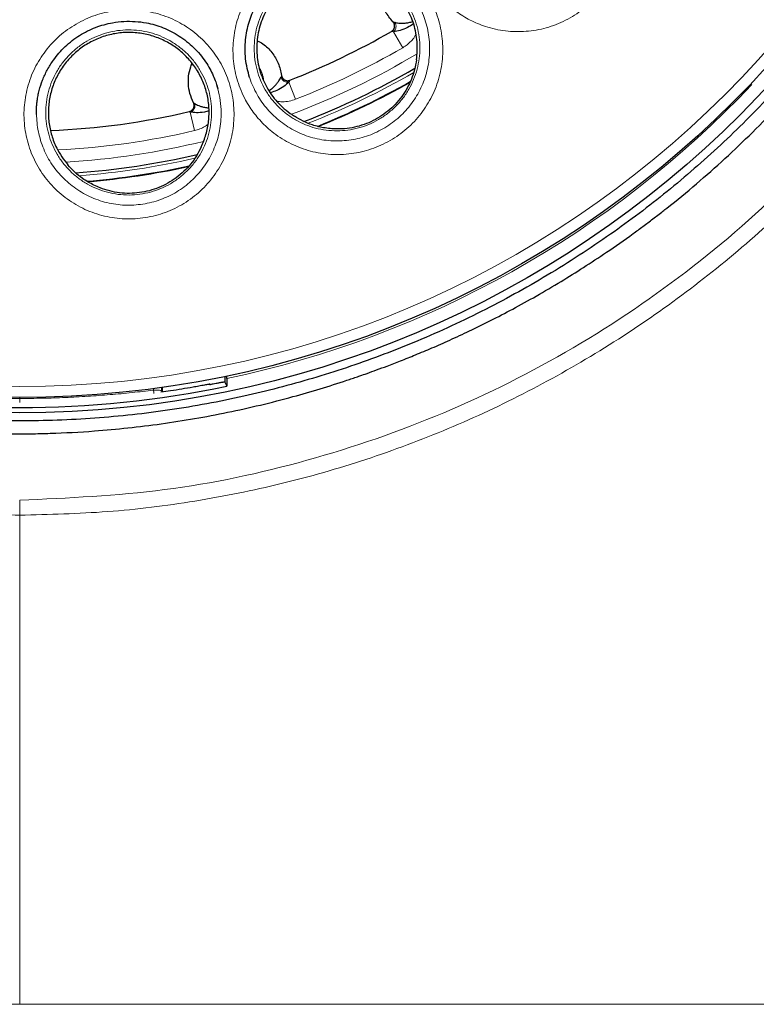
# Model space of a CAD drawing. Header units: millimetres. Extents: x 8 to 1329, y 12 to 1074.
# Tile 79 of 256: x 511 to 523, y 923 to 939. Entities that reach past the tile are written whole.
import ezdxf

# ---------------------------------------------------------------- set-up
doc = ezdxf.new("R2010")
doc.units = ezdxf.units.MM

msp = doc.modelspace()

# ---------------------------------------------------------------- linework, layer by layer
at = {"color": 252, "linetype": 'Continuous', "lineweight": 0}
for p, q in [((516.951, 938.903), (516.95, 938.904)), ((516.982, 938.898), (517.131, 938.642)), ((513.745, 938.373), (513.744, 938.375)), ((515.305, 938.09), (515.413, 937.814)), ((515.321, 938.119), (515.321, 938.118)), ((513.775, 937.759), (513.787, 937.749)), ((513.709, 937.616), (513.708, 937.617)), ((513.723, 937.608), (513.709, 937.616)), ((513.793, 937.311), (513.723, 937.608)), ((513.135, 933.174), (513.135, 933.148)), ((510.987, 933.013), (510.987, 933.028)), ((513.269, 933.139), (513.267, 933.113)), ((513.275, 933.134), (513.269, 933.139)), ((510.987, 931.381), (510.987, 931.141))]:
    msp.add_line(p, q, dxfattribs=at)
at = {"color": 7, "linetype": 'Continuous', "lineweight": 30}
for p, q in [((513.747, 938.384), (513.744, 938.375)), ((513.744, 938.375), (513.746, 938.384)), ((514.151, 938.023), (514.165, 937.982)), ((514.279, 933.367), (514.279, 933.281)), ((514.308, 933.332), (514.308, 933.373)), ((513.269, 933.139), (513.269, 933.193)), ((513.275, 933.134), (513.275, 933.194)), ((514.037, 933.234), (514.034, 933.241)), ((514.307, 933.214), (514.279, 933.281)), ((514.308, 933.211), (514.307, 933.214)), ((513.273, 933.115), (513.275, 933.134))]:
    msp.add_line(p, q, dxfattribs=at)
at = {"color": 252, "linetype": 'Continuous', "lineweight": 0, "flags": 128}
for points in [[(513.134, 933.148), (513.138, 933.109), (513.138, 933.094)], [(510.987, 933.013), (510.987, 932.974), (510.987, 932.947)]]:
    msp.add_lwpolyline(points, dxfattribs=at)
at = {"color": 7, "linetype": 'Continuous', "lineweight": 30}
for centre, radius in [((510.987, 949.132), 16.35), ((510.987, 949.202), 16.174)]:
    msp.add_circle(centre, radius, dxfattribs=at)
at = {"color": 252, "linetype": 'Continuous', "lineweight": 0}
msp.add_circle((510.987, 949.202), 15.998, dxfattribs=at)
for centre, radius, start, end in [((516.913, 938.983), 0.11, 309.3342, 36.4759), ((510.987, 949.202), 12.419, 290.5606, 300.8713), ((510.987, 949.202), 12.217, 291.2368, 300.1918), ((513.652, 938.41), 0.0993, 338.4508, 351.9992), ((510.987, 949.202), 12.65, 291.4558, 299.9747), ((510.987, 949.132), 16.145, 281.8684, 316.6609), ((515.282, 938.198), 0.11, 194.9526, 282.0944), ((510.987, 949.202), 12.762, 292.0662, 299.3576), ((510.987, 949.202), 12.217, 272.8705, 283.2771), ((510.987, 949.202), 12.419, 273.4119, 283.7427), ((510.987, 949.202), 12.65, 274.3152, 282.8211), ((510.987, 949.202), 12.762, 274.9098, 282.2189)]:
    msp.add_arc(centre, radius, start, end, dxfattribs=at)
at = {"color": 7, "linetype": 'Continuous', "lineweight": 30}
for centre, radius, start, end in [((510.987, 949.202), 11.9, 291.3572, 300.0714), ((510.987, 949.202), 12.6, 291.2164, 300.2014), ((510.987, 949.202), 12.75, 291.9906, 299.4305), ((513.691, 937.707), 0.105, 288.1207, 23.0654), ((510.987, 949.202), 11.9, 272.3764, 283.2164), ((510.987, 949.202), 12.6, 274.0742, 283.0593), ((510.987, 949.202), 12.75, 274.8386, 282.3025), ((558.977, 933.471), 44.669, 180.1779, 180.3325), ((510.987, 949.132), 16.263, 258.2061, 281.7829)]:
    msp.add_arc(centre, radius, start, end, dxfattribs=at)
for points, knots in [([(494.296, 949.202), (494.296, 949.237), (494.297, 949.318), (494.299, 949.451), (494.303, 949.611), (494.309, 949.797), (494.319, 950.009), (494.333, 950.242), (494.352, 950.494), (494.377, 950.765), (494.408, 951.058), (494.449, 951.374), (494.498, 951.712), (494.545, 951.991), (494.585, 952.206), (494.613, 952.35), (494.643, 952.497), (494.675, 952.647), (494.708, 952.797), (494.739, 952.932), (494.805, 953.203), (494.911, 953.608), (495.073, 954.152), (495.249, 954.677), (495.436, 955.181), (495.64, 955.683), (495.867, 956.191), (496.124, 956.72), (496.407, 957.252), (496.715, 957.783), (497.042, 958.302), (497.408, 958.839), (497.817, 959.39), (498.273, 959.951), (498.752, 960.492), (499.257, 961.015), (499.788, 961.518), (500.344, 962), (500.919, 962.457), (501.514, 962.887), (502.123, 963.288), (502.745, 963.659), (503.379, 964.001), (504.027, 964.315), (504.512, 964.524), (504.823, 964.649), (504.957, 964.701), (505.091, 964.752), (505.226, 964.802), (505.361, 964.851), (505.483, 964.894), (505.58, 964.927), (505.677, 964.96), (505.793, 964.998), (505.948, 965.048), (506.127, 965.104), (506.331, 965.164), (506.561, 965.23), (506.814, 965.297), (507.089, 965.366), (507.388, 965.435), (507.709, 965.503), (508.054, 965.568), (508.422, 965.63), (508.814, 965.687), (509.244, 965.738), (509.714, 965.781), (510.203, 965.811), (510.603, 965.824), (510.842, 965.827), (510.933, 965.827), (510.961, 965.827), (510.99, 965.827), (511.019, 965.827), (511.047, 965.827), (511.109, 965.827), (511.213, 965.826), (511.367, 965.823), (511.548, 965.818), (511.754, 965.809), (511.987, 965.796), (512.239, 965.779), (512.511, 965.755), (512.8, 965.725), (513.112, 965.687), (513.446, 965.64), (513.801, 965.581), (514.101, 965.526), (514.323, 965.48), (514.462, 965.45), (514.587, 965.423), (514.711, 965.394), (514.833, 965.365), (515.098, 965.3), (515.465, 965.202), (515.926, 965.065), (516.332, 964.932), (516.719, 964.795), (517.086, 964.655), (517.447, 964.508), (517.811, 964.35), (518.189, 964.175), (518.582, 963.982), (518.969, 963.779), (519.35, 963.566), (519.708, 963.354), (519.957, 963.198), (520.097, 963.108), (520.142, 963.079), (520.186, 963.05), (520.231, 963.021), (520.275, 962.992), (520.419, 962.896), (520.652, 962.736), (520.965, 962.51), (521.252, 962.292), (521.515, 962.085), (521.754, 961.887), (521.978, 961.696), (522.186, 961.512), (522.376, 961.338), (522.513, 961.209), (522.604, 961.121), (522.658, 961.069), (522.709, 961.019), (522.755, 960.973), (522.798, 960.93), (522.917, 960.812), (523.114, 960.608), (523.391, 960.308), (523.676, 959.984), (523.965, 959.636), (524.259, 959.263), (524.549, 958.871), (524.834, 958.461), (525.112, 958.035), (525.387, 957.583), (525.658, 957.105), (525.916, 956.611), (526.161, 956.1), (526.392, 955.574), (526.61, 955.023), (526.815, 954.448), (527.004, 953.85), (527.165, 953.261), (527.3, 952.687), (527.412, 952.129), (527.506, 951.555), (527.579, 950.991), (527.631, 950.437), (527.663, 949.917), (527.674, 949.556), (527.677, 949.357), (527.678, 949.302), (527.678, 949.248), (527.679, 949.199), (527.679, 949.154), (527.679, 949.114), (527.679, 949.035), (527.677, 948.906), (527.674, 948.716), (527.666, 948.492), (527.654, 948.236), (527.636, 947.954), (527.611, 947.648), (527.577, 947.318), (527.533, 946.96), (527.477, 946.574), (527.424, 946.263), (527.381, 946.034), (527.354, 945.896), (527.325, 945.756), (527.294, 945.613), (527.262, 945.469), (527.232, 945.339), (527.167, 945.069), (527.06, 944.662), (526.896, 944.117), (526.72, 943.591), (526.532, 943.087), (526.324, 942.577), (526.138, 942.16), (526.015, 941.902), (525.976, 941.823), (525.975, 941.82), (525.974, 941.819), (525.973, 941.817), (525.97, 941.81), (525.96, 941.79), (525.94, 941.748), (525.907, 941.681), (525.862, 941.591), (525.804, 941.477), (525.732, 941.339), (525.646, 941.178), (525.546, 940.994), (525.429, 940.788), (525.297, 940.56), (525.146, 940.312), (524.978, 940.046), (524.791, 939.763), (524.585, 939.465), (524.357, 939.15), (524.164, 938.896), (524.026, 938.721), (523.956, 938.633), (523.901, 938.565), (523.851, 938.504), (523.751, 938.384), (523.532, 938.124), (523.181, 937.734), (522.747, 937.286), (522.3, 936.859), (521.842, 936.454), (521.506, 936.178), (521.298, 936.014), (521.223, 935.956), (521.143, 935.895), (521.063, 935.834), (520.983, 935.774), (520.904, 935.716), (520.711, 935.575), (520.421, 935.371), (520.035, 935.117), (519.66, 934.883), (519.282, 934.66), (518.903, 934.451), (518.545, 934.265), (518.208, 934.099), (517.895, 933.954), (517.607, 933.826), (517.344, 933.716), (517.105, 933.62), (516.896, 933.539), (516.717, 933.473), (516.571, 933.42), (516.469, 933.384), (516.404, 933.362), (516.363, 933.348), (516.321, 933.334), (516.279, 933.319), (516.107, 933.262), (515.806, 933.166), (515.343, 933.032), (514.848, 932.905), (514.322, 932.788), (513.792, 932.688), (513.259, 932.604), (512.724, 932.538), (512.129, 932.484), (511.608, 932.456), (511.255, 932.448), (511.127, 932.446), (511.092, 932.446), (511.057, 932.446), (511.021, 932.445), (510.986, 932.445), (510.951, 932.445), (510.885, 932.445), (510.777, 932.446), (510.617, 932.448), (510.426, 932.453), (510.202, 932.462), (509.948, 932.476), (509.661, 932.496), (509.359, 932.523), (509.043, 932.557), (508.716, 932.599), (508.366, 932.651), (507.994, 932.714), (507.599, 932.791), (507.182, 932.883), (506.745, 932.992), (506.304, 933.114), (505.862, 933.251), (505.42, 933.4), (504.965, 933.568), (504.497, 933.758), (504.02, 933.968), (503.535, 934.2), (503.044, 934.455), (502.546, 934.735), (502.145, 934.979), (501.841, 935.175), (501.634, 935.313), (501.426, 935.456), (501.223, 935.6), (501.031, 935.74), (500.853, 935.875), (500.64, 936.04), (500.395, 936.236), (500.122, 936.465), (499.864, 936.691), (499.621, 936.913), (499.392, 937.13), (499.183, 937.335), (498.994, 937.528), (498.824, 937.707), (498.671, 937.871), (498.536, 938.021), (498.418, 938.156), (498.331, 938.256), (498.259, 938.341), (498.194, 938.419), (498.115, 938.514), (498.034, 938.614), (497.953, 938.714), (497.873, 938.815), (497.711, 939.024), (497.471, 939.346), (497.165, 939.786), (496.888, 940.212), (496.639, 940.622), (496.474, 940.912), (496.369, 941.103), (496.321, 941.192), (496.273, 941.281), (496.226, 941.371), (496.179, 941.46), (496.136, 941.546), (496.063, 941.691), (495.958, 941.905), (495.818, 942.203), (495.679, 942.516), (495.543, 942.841), (495.41, 943.176), (495.276, 943.535), (495.144, 943.92), (495.031, 944.274), (494.938, 944.591), (494.88, 944.8), (494.84, 944.952), (494.817, 945.041), (494.794, 945.131), (494.771, 945.225), (494.729, 945.398), (494.672, 945.647), (494.607, 945.965), (494.544, 946.298), (494.488, 946.641), (494.438, 946.993), (494.398, 947.321), (494.367, 947.625), (494.343, 947.906), (494.325, 948.162), (494.313, 948.395), (494.305, 948.603), (494.3, 948.787), (494.297, 948.947), (494.296, 949.083), (494.296, 949.165), (494.296, 949.202)], [0, 0, 0, 0, 0.0010218, 0.0022947, 0.0038184, 0.0055931, 0.0076186, 0.0098949, 0.0122654, 0.0148578, 0.0176719, 0.0207078, 0.0239653, 0.0274444, 0.0288141, 0.0302153, 0.0316479, 0.0331121, 0.0346077, 0.0360483, 0.0370683, 0.0425867, 0.0480273, 0.0533084, 0.0584301, 0.0633927, 0.0688151, 0.0743563, 0.0802072, 0.0860577, 0.0919076, 0.097757, 0.1046502, 0.1115429, 0.1184351, 0.1253268, 0.1323433, 0.1393595, 0.1463653, 0.1533584, 0.1603511, 0.1672185, 0.1740853, 0.1809516, 0.1878171, 0.1891872, 0.1905573, 0.1919273, 0.1932973, 0.1946673, 0.1960373, 0.1970063, 0.1975936, 0.1989611, 0.2005142, 0.2022529, 0.2043217, 0.2066035, 0.2090984, 0.2118063, 0.2147273, 0.2178612, 0.2212082, 0.2247682, 0.2285413, 0.2325273, 0.237158, 0.2420464, 0.2465615, 0.2486114, 0.2488827, 0.2491547, 0.2494273, 0.2497006, 0.2499746, 0.2502492, 0.2514707, 0.2529423, 0.2546638, 0.2566353, 0.2588567, 0.261328, 0.2638811, 0.2666553, 0.2696506, 0.2728669, 0.2763042, 0.2799623, 0.2815765, 0.282807, 0.2840264, 0.2852347, 0.2864319, 0.2876181, 0.2930607, 0.2972977, 0.3013728, 0.3052862, 0.3090379, 0.3126279, 0.3164163, 0.3203947, 0.324563, 0.3289214, 0.3329143, 0.3370546, 0.3408202, 0.3413218, 0.3418254, 0.3423309, 0.3428384, 0.3433478, 0.3438592, 0.3477745, 0.3514505, 0.354887, 0.3580839, 0.3610412, 0.3637588, 0.3665177, 0.3689756, 0.3711325, 0.3718975, 0.372616, 0.373288, 0.3739135, 0.3744926, 0.3750252, 0.3787098, 0.3826062, 0.3867146, 0.391035, 0.3955673, 0.4003118, 0.4049794, 0.4098358, 0.4148809, 0.4201148, 0.4255375, 0.4308469, 0.4363258, 0.4419743, 0.4477924, 0.4537803, 0.4599379, 0.4652417, 0.4706655, 0.4762091, 0.4818728, 0.4869563, 0.4921327, 0.496765, 0.4972895, 0.4978149, 0.4983412, 0.4988438, 0.499232, 0.4996151, 0.4999931, 0.5014929, 0.5033074, 0.5054367, 0.5078808, 0.5106398, 0.5135228, 0.5166845, 0.5201249, 0.5238439, 0.5278417, 0.5291557, 0.5304973, 0.5318664, 0.533263, 0.5346872, 0.5360662, 0.5370923, 0.5426383, 0.5480982, 0.5533897, 0.5585128, 0.5634677, 0.5691543, 0.5715807, 0.5716511, 0.571657, 0.5716676, 0.57169, 0.5717413, 0.5718691, 0.5723399, 0.5730567, 0.5740194, 0.5752281, 0.5767151, 0.5784583, 0.5804577, 0.5827134, 0.5852255, 0.5879941, 0.5910192, 0.5942327, 0.5976928, 0.6013995, 0.605353, 0.6068034, 0.6078022, 0.6085553, 0.6093085, 0.6100619, 0.6130231, 0.6190395, 0.6250661, 0.6308861, 0.6367152, 0.6425529, 0.6433225, 0.6442966, 0.6452623, 0.6462195, 0.6471683, 0.6481086, 0.6490405, 0.6540146, 0.6582399, 0.6622616, 0.6666606, 0.670787, 0.6746408, 0.678222, 0.6815306, 0.6845148, 0.6872361, 0.6896944, 0.6918898, 0.6936299, 0.6951599, 0.6963324, 0.6967116, 0.6971373, 0.697563, 0.6979887, 0.6984143, 0.7027334, 0.7070527, 0.7121952, 0.717338, 0.7224814, 0.7276252, 0.7327695, 0.7379143, 0.7447061, 0.7476949, 0.7480304, 0.7483659, 0.7487014, 0.7490369, 0.7493725, 0.749708, 0.7500435, 0.7512652, 0.7527901, 0.7546182, 0.7567494, 0.7591838, 0.7619212, 0.7649618, 0.767871, 0.7710122, 0.7743854, 0.7779906, 0.7818277, 0.7858968, 0.7901977, 0.7947305, 0.7989888, 0.8034332, 0.8080636, 0.81288, 0.8178824, 0.8229764, 0.8282498, 0.8337024, 0.8393343, 0.8416794, 0.8440543, 0.8464589, 0.8488932, 0.8511745, 0.8532614, 0.8552924, 0.8588704, 0.8622604, 0.8654625, 0.8686846, 0.871691, 0.8744817, 0.8770566, 0.8794158, 0.8815549, 0.8834793, 0.885189, 0.886684, 0.8872854, 0.8883594, 0.8895885, 0.8908175, 0.8920465, 0.8932754, 0.8945042, 0.8996237, 0.9047422, 0.9098598, 0.9141578, 0.9184551, 0.9194197, 0.9203843, 0.9213488, 0.9223133, 0.9232778, 0.9242422, 0.9250742, 0.9279193, 0.9310581, 0.9344905, 0.937707, 0.9411447, 0.9448034, 0.9486833, 0.9527842, 0.9554205, 0.9581407, 0.959013, 0.9598935, 0.9607823, 0.9616795, 0.9626457, 0.9658855, 0.9689857, 0.9719465, 0.9755634, 0.9789477, 0.9820994, 0.9850186, 0.9877051, 0.9901591, 0.9923806, 0.9943695, 0.9961259, 0.9976498, 0.9989411, 1, 1, 1, 1]), ([(527.467, 949.13), (527.465, 949.332), (527.46, 949.734), (527.426, 950.337), (527.371, 950.939), (527.294, 951.538), (527.195, 952.134), (527.076, 952.715), (526.94, 953.279), (526.787, 953.828), (526.615, 954.371), (526.425, 954.908), (526.212, 955.449), (525.975, 955.992), (525.714, 956.537), (525.432, 957.071), (525.132, 957.595), (524.812, 958.108), (524.48, 958.599), (524.138, 959.068), (523.787, 959.517), (523.421, 959.953), (523.039, 960.376), (522.636, 960.794), (522.209, 961.205), (521.759, 961.608), (521.295, 961.995), (520.816, 962.364), (520.325, 962.715), (519.83, 963.042), (519.334, 963.345), (518.838, 963.625), (518.333, 963.887), (517.819, 964.132), (517.286, 964.364), (516.734, 964.581), (516.164, 964.781), (515.587, 964.96), (515.004, 965.118), (514.416, 965.254), (513.834, 965.367), (513.26, 965.457), (512.695, 965.526), (512.127, 965.575), (511.558, 965.605), (510.977, 965.615), (510.385, 965.604), (509.782, 965.571), (509.18, 965.516), (508.581, 965.438), (507.985, 965.339), (507.404, 965.221), (506.84, 965.084), (506.291, 964.931), (505.748, 964.76), (505.211, 964.569), (504.67, 964.356), (504.127, 964.12), (503.583, 963.858), (503.048, 963.577), (502.524, 963.276), (502.011, 962.957), (501.52, 962.625), (501.051, 962.283), (500.602, 961.931), (500.166, 961.565), (499.743, 961.184), (499.325, 960.78), (498.914, 960.353), (498.511, 959.903), (498.124, 959.439), (497.755, 958.961), (497.404, 958.469), (497.077, 957.975), (496.774, 957.479), (496.494, 956.983), (496.232, 956.477), (495.987, 955.963), (495.755, 955.43), (495.538, 954.879), (495.338, 954.309), (495.159, 953.732), (495.001, 953.149), (494.865, 952.56), (494.752, 951.979), (494.662, 951.405), (494.593, 950.839), (494.544, 950.272), (494.514, 949.703), (494.504, 949.122), (494.515, 948.529), (494.548, 947.926), (494.603, 947.325), (494.681, 946.725), (494.78, 946.129), (494.898, 945.549), (495.035, 944.984), (495.188, 944.435), (495.359, 943.892), (495.55, 943.355), (495.763, 942.815), (496, 942.272), (496.261, 941.727), (496.542, 941.192), (496.843, 940.668), (497.162, 940.156), (497.494, 939.665), (497.836, 939.195), (498.188, 938.747), (498.554, 938.311), (498.935, 937.887), (499.339, 937.47), (499.766, 937.058), (500.216, 936.655), (500.68, 936.269), (501.158, 935.9), (501.65, 935.548), (502.144, 935.222), (502.64, 934.919), (503.136, 934.639), (503.642, 934.376), (504.156, 934.131), (504.689, 933.9), (505.24, 933.683), (505.81, 933.483), (506.387, 933.304), (506.97, 933.146), (507.559, 933.009), (508.141, 932.896), (508.715, 932.806), (509.28, 932.738), (509.847, 932.688), (510.416, 932.659), (510.997, 932.649), (511.59, 932.66), (512.193, 932.693), (512.795, 932.748), (513.394, 932.825), (513.99, 932.924), (514.57, 933.043), (515.135, 933.179), (515.684, 933.332), (516.227, 933.504), (516.764, 933.694), (517.304, 933.907), (517.848, 934.144), (518.392, 934.405), (518.927, 934.687), (519.451, 934.987), (519.963, 935.307), (520.454, 935.639), (520.924, 935.981), (521.372, 936.332), (521.808, 936.699), (522.232, 937.08), (522.65, 937.484), (523.061, 937.91), (523.464, 938.36), (523.85, 938.825), (524.219, 939.303), (524.571, 939.794), (524.897, 940.289), (525.2, 940.785), (525.48, 941.281), (525.743, 941.786), (525.988, 942.3), (526.219, 942.833), (526.436, 943.385), (526.636, 943.955), (526.816, 944.532), (526.974, 945.115), (527.11, 945.703), (527.223, 946.285), (527.313, 946.859), (527.381, 947.424), (527.43, 947.992), (527.461, 948.561), (527.465, 948.94), (527.467, 949.13)], [0, 0, 0, 0, 0.005833, 0.011667, 0.0175, 0.023333, 0.029167, 0.035, 0.0405, 0.046, 0.0515, 0.057, 0.0625, 0.068333, 0.074167, 0.08, 0.085833, 0.091667, 0.0975, 0.103, 0.1085, 0.114, 0.1195, 0.125, 0.130833, 0.136667, 0.1425, 0.148333, 0.154167, 0.16, 0.1655, 0.171, 0.1765, 0.182, 0.1875, 0.193333, 0.199167, 0.205, 0.210833, 0.216667, 0.2225, 0.228, 0.2335, 0.239, 0.2445, 0.25, 0.255833, 0.261667, 0.2675, 0.273333, 0.279167, 0.285, 0.2905, 0.296, 0.3015, 0.307, 0.3125, 0.318333, 0.324167, 0.33, 0.335833, 0.341667, 0.3475, 0.353, 0.3585, 0.364, 0.3695, 0.375, 0.380833, 0.386667, 0.3925, 0.398333, 0.404167, 0.41, 0.4155, 0.421, 0.4265, 0.432, 0.4375, 0.443333, 0.449167, 0.455, 0.460833, 0.466667, 0.4725, 0.478, 0.4835, 0.489, 0.4945, 0.5, 0.505833, 0.511667, 0.5175, 0.523333, 0.529167, 0.535, 0.5405, 0.546, 0.5515, 0.557, 0.5625, 0.568333, 0.574167, 0.58, 0.585833, 0.591667, 0.5975, 0.603, 0.6085, 0.614, 0.6195, 0.625, 0.630833, 0.636667, 0.6425, 0.648333, 0.654167, 0.66, 0.6655, 0.671, 0.6765, 0.682, 0.6875, 0.693333, 0.699167, 0.705, 0.710833, 0.716667, 0.7225, 0.728, 0.7335, 0.739, 0.7445, 0.75, 0.755833, 0.761667, 0.7675, 0.773333, 0.779167, 0.785, 0.7905, 0.796, 0.8015, 0.807, 0.8125, 0.818333, 0.824167, 0.83, 0.835833, 0.841667, 0.8475, 0.853, 0.8585, 0.864, 0.8695, 0.875, 0.880833, 0.886667, 0.8925, 0.898333, 0.904167, 0.91, 0.9155, 0.921, 0.9265, 0.932, 0.9375, 0.943333, 0.949167, 0.955, 0.960833, 0.966667, 0.9725, 0.978, 0.9835, 0.989, 0.9945, 1, 1, 1, 1]), ([(514.675, 938.164), (514.661, 938.212), (514.632, 938.311), (514.609, 938.464), (514.6, 938.617), (514.607, 938.767), (514.628, 938.912), (514.663, 939.051), (514.71, 939.181), (514.775, 939.318), (514.86, 939.458), (514.969, 939.597), (515.092, 939.721), (515.227, 939.829), (515.372, 939.92), (515.524, 939.992), (515.682, 940.046), (515.845, 940.082), (516.012, 940.1), (516.184, 940.099), (516.356, 940.079), (516.528, 940.037), (516.695, 939.974), (516.854, 939.89), (516.999, 939.789), (517.126, 939.676), (517.235, 939.557), (517.294, 939.472), (517.323, 939.43)], [0, 0, 0, 0, 0.035642, 0.07287, 0.109187, 0.144564, 0.178988, 0.212465, 0.245005, 0.276741, 0.318534, 0.359837, 0.400661, 0.441031, 0.481002, 0.520422, 0.559145, 0.597974, 0.637393, 0.677413, 0.718048, 0.75934, 0.801326, 0.843973, 0.885633, 0.925531, 0.963647, 1, 1, 1, 1]), ([(517.35, 938.447), (517.356, 938.495), (517.367, 938.591), (517.363, 938.736), (517.344, 938.879), (517.309, 939.019), (517.258, 939.155), (517.193, 939.284), (517.113, 939.404), (517.02, 939.515), (516.915, 939.615), (516.8, 939.702), (516.675, 939.776), (516.543, 939.835), (516.405, 939.879), (516.263, 939.908), (516.119, 939.92), (515.974, 939.916), (515.83, 939.896), (515.689, 939.86), (515.554, 939.808), (515.425, 939.742), (515.304, 939.662), (515.193, 939.568), (515.093, 939.463), (515.005, 939.347), (514.932, 939.223), (514.872, 939.091), (514.828, 938.953), (514.799, 938.811), (514.787, 938.667), (514.791, 938.522), (514.811, 938.379), (514.847, 938.239), (514.899, 938.104), (514.966, 937.976), (515.046, 937.856), (515.144, 937.741), (515.259, 937.633), (515.349, 937.573), (515.394, 937.542)], [0, 0, 0, 0, 0.0261136, 0.0523104, 0.078424, 0.1045376, 0.1307344, 0.156848, 0.1829616, 0.2091584, 0.235272, 0.2613856, 0.2875824, 0.313696, 0.3398096, 0.3660064, 0.39212, 0.4182336, 0.4444304, 0.470544, 0.4966576, 0.5228544, 0.548968, 0.5750816, 0.6012784, 0.627392, 0.6535055, 0.6797024, 0.705816, 0.7319295, 0.7581264, 0.78424, 0.8103535, 0.8365504, 0.862664, 0.8887775, 0.9149744, 0.941088, 0.970544, 1, 1, 1, 1]), ([(516.973, 939.059), (516.93, 939.11), (516.844, 939.214), (516.776, 939.405), (516.752, 939.576), (516.773, 939.676), (516.78, 939.71)], [0, 0, 0, 0, 0.283709, 0.567417, 0.851126, 1, 1, 1, 1]), ([(511.258, 937.568), (511.257, 937.581), (511.257, 937.61), (511.257, 937.661), (511.26, 937.723), (511.267, 937.795), (511.28, 937.874), (511.306, 937.985), (511.351, 938.124), (511.427, 938.287), (511.517, 938.431), (511.615, 938.556), (511.716, 938.661), (511.827, 938.757), (511.947, 938.841), (512.073, 938.912), (512.204, 938.969), (512.339, 939.013), (512.49, 939.047), (512.658, 939.067), (512.84, 939.066), (513.006, 939.046), (513.155, 939.01), (513.288, 938.964), (513.419, 938.904), (513.545, 938.831), (513.665, 938.745), (513.778, 938.646), (513.881, 938.537), (513.968, 938.421), (514.038, 938.306), (514.091, 938.197), (514.13, 938.097), (514.15, 938.034), (514.159, 938.004)], [0, 0, 0, 0, 0.010127, 0.022504, 0.037275, 0.054524, 0.07395, 0.093905, 0.134761, 0.176935, 0.220473, 0.254049, 0.288406, 0.322884, 0.357129, 0.391119, 0.424653, 0.457761, 0.49047, 0.533476, 0.575821, 0.618211, 0.650642, 0.683632, 0.717194, 0.751329, 0.786018, 0.821233, 0.856945, 0.891785, 0.92349, 0.952061, 0.977548, 1, 1, 1, 1]), ([(516.951, 938.903), (516.959, 938.909), (516.973, 938.919), (516.988, 938.939), (516.997, 938.959), (517.002, 938.982), (517, 939.008), (516.992, 939.035), (516.979, 939.051), (516.973, 939.059)], [0, 0, 0, 0, 0.1758361, 0.2824931, 0.4014476, 0.5326894, 0.6762058, 0.8319817, 1, 1, 1, 1]), ([(517.304, 939.024), (517.272, 939.004), (517.201, 938.96), (517.086, 938.914), (517.017, 938.903), (516.982, 938.898)], [0, 0, 0, 0, 0.293749, 0.648863, 1, 1, 1, 1]), ([(517.003, 939.05), (517.012, 939.047), (517.03, 939.042), (517.068, 939.036), (517.114, 939.033), (517.169, 939.036), (517.229, 939.044), (517.27, 939.056), (517.29, 939.062)], [0, 0, 0, 0, 0.1306014, 0.2788231, 0.4435235, 0.6224799, 0.8127461, 1, 1, 1, 1]), ([(513.898, 937.05), (513.912, 937.082), (513.942, 937.147), (513.975, 937.25), (514.001, 937.355), (514.018, 937.463), (514.025, 937.571), (514.024, 937.679), (514.013, 937.787), (513.993, 937.894), (513.964, 937.998), (513.926, 938.099), (513.88, 938.197), (513.826, 938.292), (513.764, 938.38), (513.695, 938.463), (513.618, 938.541), (513.536, 938.612), (513.448, 938.675), (513.355, 938.731), (513.257, 938.779), (513.155, 938.818), (513.052, 938.849), (512.946, 938.871), (512.837, 938.884), (512.728, 938.888), (512.62, 938.883), (512.513, 938.868), (512.406, 938.845), (512.301, 938.812), (512.201, 938.772), (512.105, 938.723), (512.012, 938.666), (511.924, 938.601), (511.843, 938.529), (511.768, 938.451), (511.699, 938.367), (511.638, 938.276), (511.585, 938.182), (511.54, 938.084), (511.503, 937.981), (511.475, 937.876), (511.457, 937.77), (511.447, 937.662), (511.446, 937.554), (511.455, 937.445), (511.473, 937.339), (511.499, 937.234), (511.535, 937.131), (511.587, 937.015), (511.659, 936.889), (511.727, 936.804), (511.761, 936.762)], [0, 0, 0, 0, 0.019326, 0.038651, 0.058538, 0.078425, 0.097751, 0.117076, 0.136963, 0.15685, 0.176176, 0.195502, 0.215389, 0.235276, 0.254601, 0.273927, 0.293814, 0.313701, 0.333026, 0.352352, 0.372239, 0.392126, 0.411452, 0.430777, 0.450664, 0.470551, 0.489877, 0.509202, 0.52909, 0.548977, 0.568302, 0.587628, 0.607515, 0.627402, 0.646727, 0.666053, 0.68594, 0.705827, 0.725153, 0.744478, 0.764365, 0.784252, 0.803578, 0.822903, 0.84279, 0.862677, 0.882003, 0.901329, 0.921216, 0.941103, 0.970314, 1, 1, 1, 1]), ([(514.797, 938.754), (514.828, 938.739), (514.92, 938.693), (515.038, 938.568), (515.145, 938.396), (515.172, 938.264), (515.186, 938.198)], [0, 0, 0, 0, 0.147658, 0.431772, 0.715886, 1, 1, 1, 1]), ([(513.744, 938.375), (513.744, 938.376), (513.744, 938.377), (513.75, 938.39), (513.751, 938.393)], [0, 0, 0, 0, 0.747301, 1, 1, 1, 1]), ([(513.774, 938.363), (513.767, 938.364), (513.75, 938.367), (513.746, 938.371), (513.744, 938.374)], [0, 0, 0, 0, 0.441983, 1, 1, 1, 1]), ([(517.35, 938.447), (517.342, 938.394), (517.324, 938.288), (517.273, 938.135), (517.204, 937.99), (517.117, 937.855), (517.013, 937.731), (516.895, 937.622), (516.764, 937.529), (516.623, 937.452), (516.473, 937.393), (516.317, 937.355), (516.157, 937.336), (516.014, 937.338), (515.888, 937.352), (515.783, 937.373), (515.663, 937.408), (515.531, 937.46), (515.439, 937.515), (515.394, 937.542)], [0, 0, 0, 0, 0.063257, 0.125489, 0.187591, 0.250457, 0.313315, 0.375452, 0.437609, 0.500513, 0.562797, 0.624666, 0.686895, 0.750257, 0.7923, 0.833876, 0.875228, 0.938103, 1, 1, 1, 1]), ([(514.985, 937.951), (515.003, 937.964), (515.037, 937.989), (515.081, 938.03), (515.117, 938.072), (515.144, 938.11), (515.163, 938.143), (515.17, 938.161), (515.174, 938.169)], [0, 0, 0, 0, 0.188228, 0.378266, 0.557008, 0.721511, 0.869555, 1, 1, 1, 1]), ([(515.305, 938.09), (515.28, 938.067), (515.228, 938.019), (515.122, 937.958), (515.043, 937.93), (515.008, 937.918)], [0, 0, 0, 0, 0.352761, 0.709516, 1, 1, 1, 1]), ([(515.186, 938.198), (515.188, 938.19), (515.191, 938.174), (515.203, 938.152), (515.219, 938.135), (515.238, 938.122), (515.259, 938.114), (515.28, 938.111), (515.301, 938.112), (515.315, 938.116), (515.321, 938.118)], [0, 0, 0, 0, 0.137972, 0.272229, 0.402774, 0.529613, 0.652749, 0.772188, 0.887936, 1, 1, 1, 1]), ([(515.191, 938.178), (515.191, 938.178), (515.193, 938.17), (515.201, 938.157), (515.215, 938.139), (515.233, 938.125), (515.254, 938.116), (515.277, 938.112), (515.299, 938.112), (515.314, 938.117), (515.321, 938.119)], [0, 0, 0, 0, 0.004766, 0.146942, 0.289119, 0.431295, 0.573471, 0.715647, 0.857824, 1, 1, 1, 1]), ([(513.708, 937.617), (513.719, 937.62), (513.735, 937.625), (513.754, 937.64), (513.769, 937.656), (513.78, 937.677), (513.786, 937.703), (513.786, 937.731), (513.779, 937.749), (513.775, 937.759)], [0, 0, 0, 0, 0.175834, 0.282491, 0.401445, 0.532687, 0.676204, 0.831981, 1, 1, 1, 1]), ([(513.789, 937.75), (513.795, 937.746), (513.808, 937.737), (513.84, 937.72), (513.881, 937.703), (513.935, 937.689), (513.983, 937.679), (514.014, 937.678), (514.022, 937.678)], [0, 0, 0, 0, 0.143568, 0.308575, 0.494442, 0.69871, 0.917593, 1, 1, 1, 1]), ([(514.023, 937.626), (513.999, 937.62), (513.928, 937.603), (513.816, 937.595), (513.754, 937.604), (513.723, 937.608)], [0, 0, 0, 0, 0.210927, 0.61465, 1, 1, 1, 1]), ([(513.898, 937.05), (513.874, 937.001), (513.826, 936.905), (513.732, 936.774), (513.624, 936.656), (513.5, 936.552), (513.364, 936.465), (513.219, 936.395), (513.067, 936.344), (512.909, 936.313), (512.749, 936.301), (512.589, 936.31), (512.43, 936.339), (512.293, 936.384), (512.178, 936.434), (512.084, 936.485), (511.979, 936.553), (511.868, 936.642), (511.797, 936.722), (511.761, 936.762)], [0, 0, 0, 0, 0.063257, 0.125489, 0.187591, 0.250457, 0.313315, 0.375452, 0.437609, 0.500513, 0.562797, 0.624666, 0.686895, 0.750257, 0.7923, 0.833876, 0.875228, 0.938103, 1, 1, 1, 1]), ([(513.767, 933.194), (513.648, 933.173), (513.479, 933.143), (513.304, 933.119), (513.253, 933.112)], [0, 0, 0, 0, 0.706438, 1, 1, 1, 1]), ([(514.034, 933.241), (514.033, 933.241), (514.031, 933.241), (514.013, 933.238), (513.986, 933.233), (513.95, 933.226), (513.907, 933.219), (513.861, 933.21), (513.813, 933.202), (513.782, 933.196), (513.767, 933.194)], [0, 0, 0, 0, 0.1261754, 0.2497822, 0.3747002, 0.4996661, 0.6239794, 0.7495343, 0.8742929, 1, 1, 1, 1]), ([(514.24, 933.273), (514.223, 933.269), (514.189, 933.262), (514.136, 933.252), (514.09, 933.243), (514.055, 933.237), (514.039, 933.234), (514.037, 933.234), (514.037, 933.234)], [0, 0, 0, 0, 0.183457, 0.366941, 0.549273, 0.72758, 0.901181, 1, 1, 1, 1]), ([(514.24, 933.273), (514.247, 933.274), (514.26, 933.277), (514.273, 933.28), (514.279, 933.281)], [0, 0, 0, 0, 0.559965, 1, 1, 1, 1])]:
    msp.add_open_spline(points, degree=3, knots=knots, dxfattribs=at)
at = {"color": 252, "linetype": 'Continuous', "lineweight": 0}
for points, knots in [([(528.606, 949.202), (528.583, 948.433), (528.536, 946.893), (528.083, 944.62), (527.359, 942.42), (526.347, 940.333), (525.072, 938.394), (523.553, 936.636), (521.815, 935.09), (519.889, 933.783), (517.807, 932.736), (515.604, 931.975), (513.318, 931.486), (511.764, 931.416), (510.987, 931.381)], [0, 0, 0, 0, 0.082898, 0.165875, 0.248931, 0.332066, 0.415281, 0.498575, 0.581948, 0.6654, 0.748931, 0.832541, 0.916231, 1, 1, 1, 1]), ([(510.987, 931.141), (510.597, 931.148), (509.817, 931.162), (508.651, 931.284), (507.496, 931.477), (506.357, 931.746), (505.237, 932.09), (504.142, 932.505), (503.077, 932.992), (502.045, 933.547), (501.053, 934.169), (500.103, 934.854), (499.2, 935.6), (498.346, 936.402), (497.547, 937.259), (496.806, 938.165), (496.124, 939.118), (495.506, 940.113), (494.954, 941.146), (494.471, 942.214), (494.058, 943.31), (493.718, 944.431), (493.449, 945.572), (493.264, 946.728), (493.168, 947.526), (493.154, 947.938), (493.154, 947.959)], [0, 0, 0, 0, 0.043377, 0.08674, 0.1301, 0.173463, 0.21683, 0.260197, 0.303564, 0.346929, 0.390297, 0.43367, 0.477045, 0.52042, 0.563795, 0.607169, 0.650544, 0.693919, 0.737295, 0.780675, 0.824057, 0.867438, 0.910819, 0.9542, 0.997581, 1, 1, 1, 1]), ([(528.799, 947.681), (528.758, 947.249), (528.671, 946.35), (528.404, 945), (528.031, 943.637), (527.549, 942.308), (526.964, 941.022), (526.28, 939.785), (525.502, 938.606), (524.635, 937.49), (523.682, 936.447), (522.65, 935.482), (521.545, 934.602), (520.375, 933.81), (519.147, 933.112), (517.867, 932.512), (516.544, 932.017), (515.186, 931.628), (513.801, 931.35), (512.399, 931.174), (511.458, 931.152), (510.987, 931.141)], [0, 0, 0, 0, 0.048629, 0.101498, 0.154363, 0.207222, 0.260082, 0.312945, 0.365809, 0.418666, 0.471516, 0.524366, 0.577222, 0.630078, 0.682929, 0.735773, 0.788616, 0.841464, 0.894312, 0.947156, 1, 1, 1, 1]), ([(518.233, 942.079), (518.283, 942.103), (518.382, 942.15), (518.539, 942.201), (518.7, 942.238), (518.864, 942.258), (519.028, 942.263), (519.192, 942.252), (519.355, 942.224), (519.515, 942.181), (519.668, 942.122), (519.815, 942.049), (519.955, 941.961), (520.086, 941.86), (520.206, 941.747), (520.313, 941.623), (520.409, 941.488), (520.491, 941.344), (520.558, 941.193), (520.61, 941.037), (520.646, 940.876), (520.666, 940.711), (520.67, 940.545), (520.658, 940.381), (520.63, 940.218), (520.586, 940.058), (520.526, 939.903), (520.452, 939.756), (520.363, 939.616), (520.261, 939.486), (520.147, 939.365), (520.022, 939.257), (519.887, 939.162), (519.743, 939.08), (519.592, 939.012), (519.434, 938.959), (519.273, 938.923), (519.108, 938.902), (518.943, 938.897), (518.778, 938.909), (518.615, 938.937), (518.466, 938.978), (518.331, 939.028), (518.211, 939.084), (518.096, 939.149), (517.988, 939.222), (517.885, 939.305), (517.788, 939.395), (517.698, 939.494), (517.617, 939.597), (517.546, 939.706), (517.477, 939.831), (517.414, 939.972), (517.363, 940.13), (517.327, 940.29), (517.308, 940.453), (517.304, 940.618), (517.316, 940.783), (517.345, 940.945), (517.389, 941.104), (517.448, 941.258), (517.523, 941.406), (517.611, 941.545), (517.713, 941.676), (517.827, 941.796), (517.952, 941.904), (518.087, 942), (518.184, 942.053), (518.233, 942.079)], [0, 0, 0, 0, 0.015668, 0.031167, 0.046701, 0.062469, 0.077989, 0.093467, 0.109069, 0.124959, 0.14035, 0.155796, 0.171448, 0.18746, 0.202842, 0.218286, 0.233941, 0.249962, 0.265437, 0.280915, 0.29654, 0.312453, 0.328046, 0.343573, 0.359157, 0.374921, 0.390601, 0.406168, 0.421727, 0.437382, 0.453096, 0.468681, 0.484238, 0.499868, 0.515628, 0.531251, 0.546847, 0.562527, 0.578311, 0.593906, 0.609442, 0.625052, 0.63784, 0.650406, 0.662826, 0.675176, 0.687531, 0.700419, 0.713034, 0.725456, 0.737763, 0.750031, 0.766036, 0.781684, 0.797132, 0.812532, 0.828373, 0.843953, 0.859447, 0.875035, 0.890753, 0.906263, 0.92178, 0.937528, 0.953241, 0.968731, 0.984239, 1, 1, 1, 1]), ([(515.288, 940.078), (515.337, 940.103), (515.436, 940.154), (515.591, 940.21), (515.751, 940.251), (515.914, 940.277), (516.079, 940.287), (516.244, 940.28), (516.408, 940.258), (516.568, 940.219), (516.724, 940.165), (516.873, 940.097), (517.016, 940.013), (517.15, 939.916), (517.273, 939.807), (517.384, 939.688), (517.484, 939.555), (517.57, 939.414), (517.643, 939.266), (517.699, 939.113), (517.741, 938.952), (517.766, 938.788), (517.776, 938.623), (517.769, 938.459), (517.746, 938.295), (517.707, 938.134), (517.652, 937.977), (517.583, 937.828), (517.499, 937.686), (517.401, 937.552), (517.29, 937.428), (517.168, 937.316), (517.036, 937.216), (516.894, 937.13), (516.745, 937.058), (516.59, 937.001), (516.429, 936.959), (516.265, 936.934), (516.1, 936.924), (515.935, 936.93), (515.771, 936.953), (515.61, 936.992), (515.453, 937.047), (515.303, 937.116), (515.161, 937.199), (515.037, 937.29), (514.928, 937.385), (514.835, 937.48), (514.751, 937.581), (514.676, 937.688), (514.603, 937.811), (514.536, 937.95), (514.479, 938.106), (514.439, 938.265), (514.414, 938.427), (514.405, 938.592), (514.412, 938.758), (514.436, 938.92), (514.475, 939.08), (514.529, 939.236), (514.599, 939.385), (514.683, 939.527), (514.781, 939.66), (514.891, 939.784), (515.013, 939.895), (515.144, 939.995), (515.24, 940.05), (515.288, 940.078)], [0, 0, 0, 0, 0.015745, 0.031249, 0.046747, 0.062472, 0.078136, 0.093642, 0.109188, 0.124964, 0.140442, 0.155912, 0.171533, 0.187465, 0.202816, 0.21825, 0.233915, 0.249967, 0.265337, 0.280775, 0.296432, 0.312459, 0.327965, 0.343452, 0.35906, 0.374929, 0.390581, 0.40613, 0.421694, 0.437391, 0.45312, 0.468728, 0.484319, 0.499996, 0.515662, 0.53125, 0.546863, 0.562601, 0.578271, 0.593829, 0.609388, 0.625063, 0.640886, 0.656483, 0.671986, 0.687533, 0.700357, 0.712942, 0.725366, 0.737705, 0.750034, 0.766078, 0.78174, 0.797177, 0.812536, 0.828491, 0.844121, 0.859585, 0.875037, 0.890835, 0.906395, 0.921898, 0.937529, 0.953255, 0.968758, 0.984264, 1, 1, 1, 1]), ([(517.017, 937.7), (517.057, 937.743), (517.136, 937.828), (517.232, 937.975), (517.309, 938.131), (517.365, 938.296), (517.398, 938.467), (517.41, 938.64), (517.398, 938.813), (517.364, 938.984), (517.307, 939.148), (517.23, 939.304), (517.133, 939.447), (517.018, 939.578), (516.887, 939.692), (516.742, 939.788), (516.585, 939.864), (516.421, 939.919), (516.25, 939.952), (516.076, 939.963), (515.902, 939.951), (515.731, 939.916), (515.566, 939.86), (515.41, 939.783), (515.265, 939.685), (515.134, 939.57), (515.019, 939.439), (514.922, 939.294), (514.845, 939.137), (514.789, 938.972), (514.755, 938.802), (514.744, 938.628), (514.755, 938.455), (514.79, 938.284), (514.846, 938.12), (514.923, 937.964), (515.02, 937.82), (515.135, 937.69), (515.266, 937.576), (515.411, 937.48), (515.567, 937.403), (515.732, 937.348), (515.903, 937.315), (516.077, 937.304), (516.251, 937.316), (516.422, 937.35), (516.587, 937.407), (516.743, 937.485), (516.889, 937.581), (516.975, 937.66), (517.017, 937.7)], [0, 0, 0, 0, 0.020952, 0.041805, 0.062667, 0.083538, 0.104281, 0.125149, 0.145932, 0.166778, 0.187613, 0.208432, 0.229269, 0.250049, 0.270883, 0.291789, 0.312497, 0.333364, 0.35418, 0.37497, 0.395839, 0.416599, 0.437455, 0.45829, 0.479063, 0.499938, 0.520775, 0.541674, 0.562554, 0.583405, 0.604147, 0.62503, 0.645878, 0.666629, 0.687516, 0.708282, 0.729106, 0.749996, 0.770753, 0.791602, 0.812459, 0.833183, 0.854099, 0.874894, 0.895715, 0.916577, 0.937344, 0.958206, 0.97907, 1, 1, 1, 1]), ([(517.319, 939.437), (517.342, 939.4), (517.392, 939.322), (517.451, 939.194), (517.5, 939.058), (517.535, 938.918), (517.557, 938.774), (517.564, 938.63), (517.558, 938.484), (517.537, 938.34), (517.502, 938.198), (517.453, 938.061), (517.39, 937.929), (517.315, 937.805), (517.229, 937.688), (517.163, 937.617), (517.13, 937.582)], [0, 0, 0, 0, 0.065844, 0.137415, 0.208998, 0.280642, 0.352368, 0.424186, 0.496115, 0.568195, 0.640511, 0.712764, 0.784748, 0.856568, 0.9283, 1, 1, 1, 1]), ([(511.895, 939.022), (511.944, 939.049), (512.041, 939.101), (512.195, 939.162), (512.353, 939.207), (512.516, 939.237), (512.682, 939.251), (512.847, 939.249), (513.011, 939.231), (513.173, 939.196), (513.33, 939.147), (513.482, 939.082), (513.627, 939.003), (513.763, 938.909), (513.889, 938.804), (514.004, 938.687), (514.108, 938.557), (514.198, 938.419), (514.274, 938.273), (514.335, 938.122), (514.381, 937.962), (514.412, 937.799), (514.426, 937.635), (514.424, 937.472), (514.406, 937.307), (514.371, 937.144), (514.321, 936.987), (514.256, 936.836), (514.176, 936.691), (514.081, 936.555), (513.974, 936.428), (513.856, 936.313), (513.726, 936.21), (513.587, 936.12), (513.439, 936.044), (513.286, 935.983), (513.126, 935.937), (512.963, 935.907), (512.798, 935.893), (512.633, 935.895), (512.468, 935.913), (512.306, 935.948), (512.148, 935.998), (511.996, 936.063), (511.852, 936.143), (511.715, 936.237), (511.588, 936.343), (511.473, 936.462), (511.37, 936.59), (511.28, 936.729), (511.204, 936.876), (511.143, 937.03), (511.098, 937.188), (511.068, 937.35), (511.054, 937.515), (511.057, 937.68), (511.076, 937.843), (511.111, 938.004), (511.161, 938.161), (511.227, 938.313), (511.307, 938.456), (511.401, 938.591), (511.507, 938.718), (511.626, 938.833), (511.755, 938.936), (511.848, 938.993), (511.895, 939.022)], [0, 0, 0, 0, 0.015759, 0.031271, 0.046763, 0.062472, 0.078229, 0.093744, 0.109248, 0.124967, 0.140588, 0.156088, 0.171654, 0.187471, 0.202893, 0.218346, 0.233987, 0.249974, 0.265296, 0.280719, 0.29639, 0.312466, 0.327864, 0.343308, 0.358949, 0.374936, 0.390512, 0.406024, 0.421608, 0.437401, 0.45311, 0.468703, 0.484298, 0.500007, 0.515674, 0.531263, 0.546875, 0.562612, 0.578255, 0.593811, 0.609383, 0.625074, 0.640808, 0.656386, 0.671925, 0.687543, 0.703411, 0.719024, 0.734519, 0.750035, 0.76602, 0.781665, 0.797121, 0.812538, 0.828547, 0.844198, 0.859646, 0.87504, 0.890953, 0.906566, 0.922039, 0.937531, 0.953321, 0.968869, 0.984364, 1, 1, 1, 1]), ([(516.973, 939.059), (516.975, 939.057), (516.979, 939.055), (516.994, 939.05), (517.001, 939.048)], [0, 0, 0, 0, 0.496747, 1, 1, 1, 1]), ([(513.681, 936.672), (513.72, 936.715), (513.799, 936.8), (513.894, 936.947), (513.971, 937.103), (514.026, 937.268), (514.059, 937.439), (514.069, 937.612), (514.057, 937.785), (514.022, 937.955), (513.965, 938.12), (513.887, 938.275), (513.789, 938.419), (513.674, 938.549), (513.542, 938.662), (513.396, 938.758), (513.24, 938.834), (513.074, 938.888), (512.903, 938.921), (512.729, 938.931), (512.555, 938.919), (512.384, 938.884), (512.22, 938.827), (512.063, 938.75), (511.919, 938.652), (511.788, 938.537), (511.674, 938.406), (511.577, 938.26), (511.501, 938.104), (511.446, 937.939), (511.412, 937.768), (511.402, 937.595), (511.414, 937.421), (511.449, 937.251), (511.506, 937.087), (511.584, 936.932), (511.681, 936.788), (511.797, 936.658), (511.928, 936.544), (512.074, 936.449), (512.231, 936.373), (512.396, 936.318), (512.567, 936.285), (512.741, 936.274), (512.915, 936.287), (513.086, 936.322), (513.251, 936.378), (513.407, 936.456), (513.553, 936.553), (513.638, 936.632), (513.681, 936.672)], [0, 0, 0, 0, 0.020956, 0.041809, 0.062667, 0.083561, 0.104288, 0.125149, 0.145936, 0.166779, 0.187613, 0.208433, 0.229267, 0.250049, 0.270877, 0.291761, 0.312498, 0.333358, 0.354166, 0.37497, 0.395838, 0.416599, 0.437455, 0.458289, 0.479061, 0.499938, 0.520752, 0.541645, 0.562554, 0.5834, 0.604128, 0.625031, 0.645879, 0.666631, 0.687516, 0.708306, 0.729111, 0.749997, 0.770758, 0.791608, 0.812459, 0.833197, 0.854101, 0.874894, 0.895715, 0.916577, 0.937345, 0.958207, 0.979052, 1, 1, 1, 1]), ([(516.982, 938.898), (516.974, 938.899), (516.958, 938.9), (516.953, 938.902), (516.951, 938.903)], [0, 0, 0, 0, 0.515321, 1, 1, 1, 1]), ([(517.344, 938.86), (517.336, 938.845), (517.314, 938.804), (517.266, 938.748), (517.204, 938.688), (517.156, 938.657), (517.131, 938.642)], [0, 0, 0, 0, 0.168915, 0.444563, 0.721213, 1, 1, 1, 1]), ([(517.13, 937.582), (517.095, 937.549), (517.024, 937.482), (516.907, 937.395), (516.783, 937.32), (516.651, 937.257), (516.514, 937.208), (516.373, 937.173), (516.229, 937.151), (516.084, 937.143), (515.939, 937.149), (515.794, 937.17), (515.652, 937.204), (515.515, 937.253), (515.383, 937.316), (515.258, 937.391), (515.142, 937.477), (515.034, 937.574), (514.936, 937.68), (514.85, 937.796), (514.775, 937.92), (514.714, 938.051), (514.671, 938.165), (514.654, 938.237), (514.649, 938.262)], [0, 0, 0, 0, 0.046376, 0.092813, 0.139372, 0.185914, 0.232341, 0.278714, 0.325076, 0.371463, 0.417912, 0.464473, 0.511216, 0.557956, 0.604551, 0.651052, 0.697483, 0.743856, 0.790176, 0.836459, 0.88274, 0.929053, 0.975425, 1, 1, 1, 1]), ([(514.899, 938.112), (514.898, 938.125), (514.895, 938.156), (514.884, 938.203), (514.865, 938.254), (514.847, 938.293), (514.833, 938.313), (514.83, 938.317)], [0, 0, 0, 0, 0.174891, 0.422504, 0.669058, 0.918226, 1, 1, 1, 1]), ([(515.176, 938.169), (515.179, 938.176), (515.185, 938.191), (515.185, 938.195), (515.186, 938.198)], [0, 0, 0, 0, 0.503253, 1, 1, 1, 1]), ([(515.321, 938.118), (515.32, 938.116), (515.319, 938.111), (515.31, 938.097), (515.305, 938.09)], [0, 0, 0, 0, 0.484679, 1, 1, 1, 1]), ([(514.165, 937.982), (514.18, 937.919), (514.209, 937.794), (514.221, 937.617), (514.215, 937.456), (514.195, 937.311), (514.16, 937.17), (514.111, 937.032), (514.049, 936.901), (513.974, 936.776), (513.889, 936.659), (513.823, 936.588), (513.79, 936.553)], [0, 0, 0, 0, 0.124598, 0.249409, 0.34322, 0.43725, 0.53158, 0.625667, 0.719443, 0.813035, 0.90653, 1, 1, 1, 1]), ([(515.413, 937.814), (515.378, 937.803), (515.309, 937.781), (515.206, 937.771), (515.141, 937.779), (515.112, 937.783)], [0, 0, 0, 0, 0.358576, 0.713355, 1, 1, 1, 1]), ([(513.79, 936.553), (513.755, 936.52), (513.685, 936.453), (513.568, 936.366), (513.443, 936.29), (513.312, 936.228), (513.175, 936.178), (513.034, 936.143), (512.89, 936.121), (512.745, 936.112), (512.6, 936.118), (512.455, 936.138), (512.313, 936.173), (512.175, 936.222), (512.043, 936.284), (511.918, 936.358), (511.801, 936.444), (511.693, 936.54), (511.594, 936.647), (511.507, 936.762), (511.432, 936.886), (511.37, 937.016), (511.321, 937.152), (511.285, 937.293), (511.263, 937.435), (511.259, 937.529), (511.258, 937.576)], [0, 0, 0, 0, 0.041674, 0.083414, 0.125266, 0.167048, 0.208742, 0.250398, 0.292052, 0.333737, 0.375488, 0.417352, 0.45938, 0.501333, 0.54317, 0.58493, 0.62663, 0.668279, 0.709883, 0.75146, 0.793044, 0.834664, 0.876339, 0.918064, 0.959815, 1, 1, 1, 1]), ([(514.009, 937.413), (513.991, 937.4), (513.95, 937.37), (513.877, 937.335), (513.821, 937.319), (513.793, 937.311)], [0, 0, 0, 0, 0.274677, 0.635878, 1, 1, 1, 1]), ([(508.84, 933.148), (508.955, 933.134), (509.184, 933.106), (509.536, 933.073), (509.895, 933.046), (510.257, 933.027), (510.622, 933.015), (510.865, 933.014), (510.987, 933.013)], [0, 0, 0, 0, 0.165832, 0.33241, 0.499405, 0.666511, 0.833452, 1, 1, 1, 1]), ([(513.134, 933.148), (513.019, 933.134), (512.79, 933.106), (512.437, 933.073), (512.079, 933.047), (511.718, 933.027), (511.353, 933.015), (511.109, 933.014), (510.987, 933.013)], [0, 0, 0, 0, 0.1666048, 0.3332541, 0.4999143, 0.6665742, 0.8332516, 1, 1, 1, 1]), ([(510.987, 923.291), (510.987, 923.426), (510.987, 923.697), (510.987, 924.102), (510.987, 924.505), (510.987, 924.907), (510.987, 925.302), (510.987, 925.69), (510.987, 926.07), (510.987, 926.441), (510.987, 926.791), (510.987, 927.118), (510.987, 927.422), (510.987, 927.716), (510.987, 927.997), (510.987, 928.267), (510.987, 928.523), (510.987, 928.766), (510.987, 929.008), (510.987, 929.245), (510.987, 929.476), (510.987, 929.691), (510.987, 929.892), (510.987, 930.079), (510.987, 930.253), (510.987, 930.435), (510.987, 930.622), (510.987, 930.81), (510.987, 930.983), (510.987, 931.089), (510.987, 931.141)], [0, 0, 0, 0, 0.035124, 0.070249, 0.105368, 0.140489, 0.175616, 0.210111, 0.244601, 0.279098, 0.313594, 0.344392, 0.375189, 0.40599, 0.436789, 0.467588, 0.498386, 0.529185, 0.559985, 0.595186, 0.630385, 0.665587, 0.700785, 0.735987, 0.771192, 0.806391, 0.854791, 0.903197, 0.951597, 1, 1, 1, 1]), ([(509.965, 923.291), (510.137, 923.291), (510.477, 923.291), (510.818, 923.291), (510.987, 923.291)], [0, 0, 0, 0, 0.503996, 1, 1, 1, 1]), ([(510.987, 923.291), (511.362, 923.291), (512.125, 923.291), (513.277, 923.291), (514.442, 923.291), (515.604, 923.291), (516.744, 923.291), (517.843, 923.291), (518.882, 923.291), (519.842, 923.291), (520.708, 923.291), (521.466, 923.291), (522.107, 923.291), (522.626, 923.291), (523.021, 923.291), (523.293, 923.291), (523.458, 923.291), (523.478, 923.291), (523.487, 923.291)], [0, 0, 0, 0, 0.057284, 0.116497, 0.177468, 0.239987, 0.303803, 0.368625, 0.434137, 0.5, 0.565863, 0.631375, 0.696197, 0.760013, 0.822532, 0.883503, 0.942716, 1, 1, 1, 1])]:
    msp.add_open_spline(points, degree=3, knots=knots, dxfattribs=at)
at = {"color": 7, "linetype": 'Continuous', "lineweight": 30}
for points in [[(516.95, 938.904), (516.956, 938.908), (516.969, 938.916), (516.984, 938.934), (516.994, 938.954), (517, 938.976), (517.001, 938.999), (516.996, 939.021), (516.987, 939.042), (516.977, 939.054), (516.972, 939.06)], [(513.775, 937.759), (513.753, 937.807), (513.711, 937.905), (513.688, 938.063), (513.695, 938.223), (513.727, 938.324), (513.744, 938.375)], [(513.708, 937.617), (513.715, 937.619), (513.73, 937.624), (513.749, 937.636), (513.765, 937.653), (513.777, 937.672), (513.784, 937.694), (513.786, 937.716), (513.783, 937.739), (513.777, 937.753), (513.774, 937.76)]]:
    msp.add_open_spline(points, degree=3, dxfattribs=at)
at = {"color": 252, "linetype": 'Continuous', "lineweight": 0}
msp.add_open_spline([(513.135, 933.148), (513.153, 933.147), (513.191, 933.146), (513.234, 933.144), (513.263, 933.142), (513.267, 933.14), (513.269, 933.139)], degree=3, dxfattribs=at)

doc.saveas('drawing.dxf')
